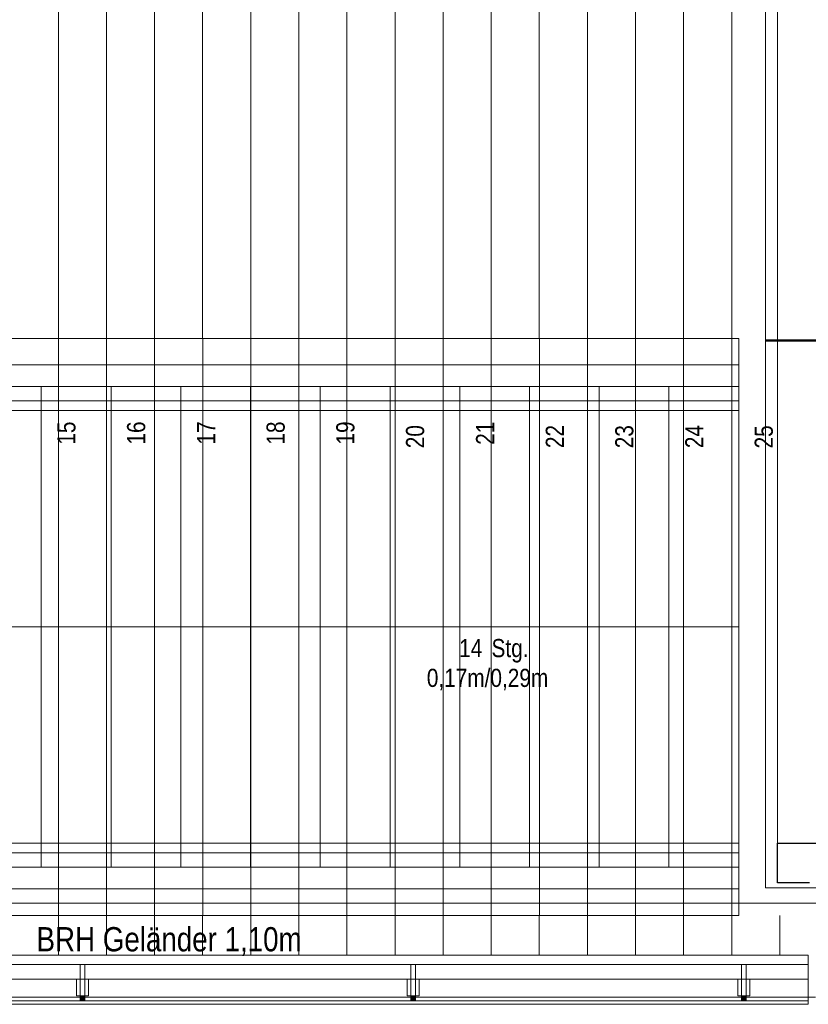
# Model space of a CAD drawing. Extents: x -620 to 300, y 62 to 1107.
# Tile 33 of 256: x -35 to 31, y 204 to 286. Entities that reach past the tile are written whole.
import ezdxf
from ezdxf.lldxf.tags import DXFTag

# ---------------------------------------------------------------- set-up
doc = ezdxf.new("R2010")
doc.units = 0
doc.layers.get('0').update_dxf_attribs({"lineweight": 35})
for name, color, linetype, lineweight, true_color in [('30 -33 Aussenwände- 7 Fassade_ Elemente', 7, 'Continuous', 9, 0x00aacc), ('30 -34 Innenwände- 6 Elemente', 7, 'Continuous', 9, 0xff6633), ('30 -35 Decken- 2.2 Treppen Außen', 7, 'Continuous', 9, 0x009999), ('30 -36 Dächer- 3 Dachbeläge', 7, 'Continuous', 15, 0x9999ff), ('30 -36 Dächer- 4 Dachbekleidungen', 7, 'Continuous', 9, 0xccccff), ('70 -72 Beschriftung- 1 Beschriftung allgemein', 7, 'Continuous', 9, 0xff6633)]:
    doc.layers.add(name, color=color, linetype=linetype, lineweight=lineweight, true_color=true_color)
for name, color, linetype, lineweight in [('60- 61 allgemeine Ausstattung- 4 Terrassen', 7, 'Continuous', 9), ('70 -71 Achsen- 1 Gebäudeachsen', 7, 'STRICHPUNKT2-A06G9FR98I', 18), ('70 -75 Raumstempel- 3 Wandstempel', 7, 'Continuous', 50)]:
    doc.layers.add(name, color=color, linetype=linetype, lineweight=lineweight)
doc.styles.get("Standard").update_dxf_attribs({"font": 'ARIALN.TTF'})
tags = doc.linetypes.add('grob-A06G9FRA8I', pattern=[14, 3, -8, 3]).pattern_tags.tags
tags[8:9] = [DXFTag(74, 4), DXFTag(75, 0), DXFTag(340, '0'), DXFTag(46, 0.0), DXFTag(50, 0.0), DXFTag(44, 0.0), DXFTag(45, 0.0)]
tags[6:7] = [DXFTag(74, 4), DXFTag(75, 0), DXFTag(340, '0'), DXFTag(46, 0.0), DXFTag(50, 0.0), DXFTag(44, 0.0), DXFTag(45, 0.0)]
tags[4:5] = [DXFTag(74, 4), DXFTag(75, 0), DXFTag(340, '0'), DXFTag(46, 0.0), DXFTag(50, 0.0), DXFTag(44, 0.0), DXFTag(45, 0.0)]
tags = doc.linetypes.add('STRICHPUNKT2-A06G9FR98I', pattern=[12.7, 6.35, -3.175, 0, -3.175]).pattern_tags.tags
tags[10:11] = [DXFTag(74, 4), DXFTag(75, 0), DXFTag(340, '0'), DXFTag(46, 0.0), DXFTag(50, 0.0), DXFTag(44, 0.0), DXFTag(45, 0.0)]
tags[8:9] = [DXFTag(74, 4), DXFTag(75, 0), DXFTag(340, '0'), DXFTag(46, 0.0), DXFTag(50, 0.0), DXFTag(44, 0.0), DXFTag(45, 0.0)]
tags[6:7] = [DXFTag(74, 4), DXFTag(75, 0), DXFTag(340, '0'), DXFTag(46, 0.0), DXFTag(50, 0.0), DXFTag(44, 0.0), DXFTag(45, 0.0)]
tags[4:5] = [DXFTag(74, 4), DXFTag(75, 0), DXFTag(340, '0'), DXFTag(46, 0.0), DXFTag(50, 0.0), DXFTag(44, 0.0), DXFTag(45, 0.0)]

# ---------------------------------------------------------------- blocks, each defined once
blk = doc.blocks.new('Referenz-A06G9FRB8I')
at = {"layer": '30 -33 Aussenwände- 7 Fassade_ Elemente', "color": 0, "linetype": 'Continuous', "ltscale": 0.13}
for p, q in [((27.485, 375.653), (27.485, 213.353)), ((28.485, 217.053), (28.485, 372.053)), ((32.325, 217.053), (28.485, 217.053)), ((27.485, 213.353), (32.325, 213.353)), ((31.625, 204.253), (-395.176, 204.253))]:
    blk.add_line(p, q, dxfattribs=at)
at = {"layer": '30 -33 Aussenwände- 7 Fassade_ Elemente', "color": 0, "linetype": 'Continuous', "lineweight": -2, "ltscale": 0.25}
for p, q in [((28.485, 217.053), (32.325, 217.053)), ((28.485, 213.753), (28.485, 217.053)), ((31.125, 213.753), (28.485, 213.753))]:
    blk.add_line(p, q, dxfattribs=at)
at = {"layer": '30 -34 Innenwände- 6 Elemente', "color": 0, "linetype": 'Continuous', "ltscale": 0.13}
for p, q in [((31.025, 207.753), (-399.376, 207.753)), ((31.025, 206.953), (31.025, 207.753)), ((-398.576, 206.953), (31.025, 206.953)), ((31.025, 205.753), (-397.376, 205.753)), ((31.025, 203.953), (31.025, 205.753)), ((-395.576, 203.953), (31.025, 203.953))]:
    blk.add_line(p, q, dxfattribs=at)
at = {"layer": '30 -35 Decken- 2.2 Treppen Außen', "color": 0, "linetype": 'grob-A06G9FRA8I', "ltscale": 0.13}
for p, q in [((25.245, 259.053), (-101.154, 259.053)), ((25.245, 211.053), (25.245, 259.053)), ((25.245, 255.053), (25.245, 259.053)), ((-101.622, 256.853), (25.245, 256.853)), ((25.245, 256.853), (25.245, 255.053)), ((-102.004, 255.053), (25.245, 255.053)), ((-38.555, 255.053), (-32.755, 255.053)), ((-32.755, 255.053), (-26.955, 255.053)), ((-32.755, 215.053), (-32.755, 255.053)), ((-26.955, 255.053), (-21.155, 255.053)), ((-26.955, 215.053), (-26.955, 255.053)), ((-21.155, 255.053), (-15.355, 255.053)), ((-21.155, 215.053), (-21.155, 255.053)), ((-15.355, 255.053), (-9.555, 255.053)), ((-15.355, 215.053), (-15.355, 255.053)), ((-9.555, 255.053), (-3.755, 255.053)), ((-9.555, 215.053), (-9.555, 255.053)), ((-3.755, 255.053), (2.045, 255.053)), ((-3.755, 215.053), (-3.755, 255.053)), ((2.045, 255.053), (7.845, 255.053)), ((2.045, 215.053), (2.045, 255.053)), ((7.845, 255.053), (13.645, 255.053)), ((7.845, 215.053), (7.845, 255.053)), ((13.645, 215.053), (13.645, 255.053)), ((13.645, 255.053), (19.445, 255.053)), ((19.445, 215.053), (19.445, 255.053)), ((19.445, 255.053), (25.245, 255.053)), ((-102.259, 253.853), (25.245, 253.853)), ((25.245, 253.853), (25.245, 253.053)), ((25.245, 253.053), (-102.429, 253.053)), ((-106.255, 235.053), (25.245, 235.053)), ((-110.252, 216.253), (25.245, 216.253)), ((25.245, 217.053), (-110.081, 217.053)), ((25.245, 216.253), (25.245, 217.053)), ((25.245, 215.053), (-110.507, 215.053)), ((-38.555, 215.053), (-32.755, 215.053)), ((-32.755, 215.053), (-26.955, 215.053)), ((-26.955, 215.053), (-21.155, 215.053)), ((-21.155, 215.053), (-15.355, 215.053)), ((-15.355, 215.053), (-9.555, 215.053)), ((-9.555, 215.053), (-3.755, 215.053)), ((-3.755, 215.053), (2.045, 215.053)), ((2.045, 215.053), (7.845, 215.053)), ((7.845, 215.053), (13.645, 215.053)), ((13.645, 215.053), (19.445, 215.053)), ((19.445, 215.053), (25.245, 215.053)), ((25.245, 211.053), (25.245, 215.053)), ((25.245, 213.253), (25.245, 215.053)), ((-110.889, 213.253), (25.245, 213.253)), ((-111.357, 211.053), (25.245, 211.053))]:
    blk.add_line(p, q, dxfattribs=at)
at = {"layer": '30 -36 Dächer- 3 Dachbeläge', "color": 0, "linetype": 'Continuous', "ltscale": 0.15}
for p, q in [((-398.576, 206.953), (31.025, 206.953)), ((31.025, 206.953), (31.025, 203.653)), ((31.025, 203.653), (-398.576, 203.653))]:
    blk.add_line(p, q, dxfattribs=at)
at = {"layer": '30 -36 Dächer- 3 Dachbeläge', "color": 0, "lineweight": 9}
for p, q in [((-29.125, 204.353), (-29.525, 204.353)), ((-29.525, 204.353), (-29.525, 203.953)), ((-29.125, 203.953), (-29.125, 204.353)), ((-1.625, 204.353), (-2.025, 204.353)), ((-2.025, 204.353), (-2.025, 203.953)), ((-1.625, 203.953), (-1.625, 204.353)), ((25.875, 204.353), (25.475, 204.353)), ((25.475, 204.353), (25.475, 203.953)), ((25.875, 203.953), (25.875, 204.353))]:
    blk.add_line(p, q, dxfattribs=at)
at = {"layer": '30 -36 Dächer- 3 Dachbeläge', "color": 0, "lineweight": 0}
for points in [[(-29.525, 203.953), (-29.525, 204.353), (-29.125, 203.953)], [(-29.125, 203.953), (-29.525, 204.353), (-29.125, 204.353)], [(-2.025, 203.953), (-2.025, 204.353), (-1.625, 203.953)], [(-1.625, 203.953), (-2.025, 204.353), (-1.625, 204.353)], [(25.475, 203.953), (25.475, 204.353), (25.875, 203.953)], [(25.875, 203.953), (25.475, 204.353), (25.875, 204.353)]]:
    blk.add_solid(points, dxfattribs=at)
at = {"layer": '30 -36 Dächer- 4 Dachbekleidungen', "color": 0, "linetype": 'Continuous', "ltscale": 0.13}
for p, q in [((31.025, 207.753), (-399.376, 207.753)), ((31.025, 206.953), (31.025, 207.753)), ((-398.576, 206.953), (31.025, 206.953)), ((-29.125, 206.953), (-29.525, 206.953)), ((-29.525, 206.953), (-29.525, 205.753)), ((-29.125, 205.753), (-29.125, 206.953)), ((-1.625, 206.953), (-2.025, 206.953)), ((-2.025, 206.953), (-2.025, 205.753)), ((-1.625, 205.753), (-1.625, 206.953)), ((25.875, 206.953), (25.475, 206.953)), ((25.475, 206.953), (25.475, 205.753)), ((25.875, 205.753), (25.875, 206.953)), ((31.025, 205.753), (-397.376, 205.753)), ((-29.825, 205.753), (-29.825, 204.353)), ((-29.525, 204.353), (-29.525, 205.753)), ((-29.125, 205.753), (-29.125, 204.353)), ((-28.825, 205.753), (-28.825, 204.353)), ((-2.325, 205.753), (-2.325, 204.353)), ((-2.025, 204.353), (-2.025, 205.753)), ((-1.625, 205.753), (-1.625, 204.353)), ((-1.325, 205.753), (-1.325, 204.353)), ((25.175, 205.753), (25.175, 204.353)), ((25.475, 204.353), (25.475, 205.753)), ((25.875, 205.753), (25.875, 204.353)), ((26.175, 205.753), (26.175, 204.353)), ((31.025, 203.953), (31.025, 205.753)), ((-395.576, 203.953), (31.025, 203.953)), ((-29.825, 204.353), (-29.525, 204.353)), ((-29.125, 204.353), (-29.525, 204.353)), ((-28.825, 204.353), (-29.125, 204.353)), ((-2.325, 204.353), (-2.025, 204.353)), ((-1.625, 204.353), (-2.025, 204.353)), ((-1.325, 204.353), (-1.625, 204.353)), ((25.175, 204.353), (25.475, 204.353)), ((25.875, 204.353), (25.475, 204.353)), ((26.175, 204.353), (25.875, 204.353))]:
    blk.add_line(p, q, dxfattribs=at)
at = {"layer": '60- 61 allgemeine Ausstattung- 4 Terrassen', "color": 0}
for p, q in [((-31.339, 259.053), (-31.339, 328.453)), ((-27.339, 259.053), (-27.339, 328.453)), ((-23.339, 259.053), (-23.339, 328.453)), ((-19.339, 259.053), (-19.339, 328.453)), ((-15.339, 259.053), (-15.339, 328.453)), ((-11.339, 259.053), (-11.339, 328.453)), ((-7.339, 259.053), (-7.339, 328.453)), ((-3.339, 259.053), (-3.339, 328.453)), ((0.661, 259.053), (0.661, 328.453)), ((4.661, 259.053), (4.661, 328.453)), ((8.661, 259.053), (8.661, 328.453)), ((12.661, 259.053), (12.661, 328.453)), ((16.661, 259.053), (16.661, 328.453)), ((20.661, 259.053), (20.661, 328.453)), ((24.661, 259.053), (24.661, 328.453)), ((-31.332, 211.047), (-31.332, 259.053)), ((-27.332, 211.047), (-27.332, 259.053)), ((-23.332, 211.047), (-23.332, 259.053)), ((-19.332, 211.046), (-19.332, 259.053)), ((-15.332, 211.046), (-15.332, 259.053)), ((-11.332, 211.046), (-11.332, 259.053)), ((-7.332, 211.046), (-7.332, 259.053)), ((-3.332, 211.045), (-3.332, 259.053)), ((0.668, 211.045), (0.668, 259.053)), ((4.668, 211.045), (4.668, 259.053)), ((8.668, 211.044), (8.668, 259.053)), ((12.668, 211.044), (12.668, 259.053)), ((16.668, 211.044), (16.668, 259.053)), ((20.668, 211.044), (20.668, 259.053)), ((24.668, 211.043), (24.668, 259.053)), ((-31.339, 207.753), (-31.339, 211.053)), ((-27.339, 207.753), (-27.339, 211.053)), ((-23.339, 207.753), (-23.339, 211.053)), ((-19.339, 207.753), (-19.339, 211.053)), ((-15.339, 207.753), (-15.339, 211.053)), ((-11.339, 207.753), (-11.339, 211.053)), ((-7.339, 207.753), (-7.339, 211.053)), ((-3.339, 207.753), (-3.339, 211.053)), ((0.661, 207.753), (0.661, 211.053)), ((4.661, 207.753), (4.661, 211.053)), ((8.661, 207.753), (8.661, 211.053)), ((12.661, 207.753), (12.661, 211.053)), ((16.661, 207.753), (16.661, 211.053)), ((20.661, 207.753), (20.661, 211.053)), ((24.661, 207.753), (24.661, 211.053)), ((28.661, 207.753), (28.661, 211.053))]:
    blk.add_line(p, q, dxfattribs=at)
at = {"layer": '60- 61 allgemeine Ausstattung- 4 Terrassen', "color": 0, "linetype": 'Continuous', "lineweight": 18, "ltscale": 0.18}
blk.add_line((31.625, 204.253), (-395.176, 204.253), dxfattribs=at)
at = {"layer": '70 -71 Achsen- 1 Gebäudeachsen', "color": 0, "linetype": 'STRICHPUNKT2-A06G9FR98I', "ltscale": 0.18}
blk.add_line((-538.628, 212.053), (75.968, 212.053), dxfattribs=at)
at = {"layer": '70 -75 Raumstempel- 3 Wandstempel', "color": 0, "linetype": 'Continuous', "ltscale": 0.5}
blk.add_line((41.925, 258.885), (27.485, 258.885), dxfattribs=at)
at = {"layer": '30 -35 Decken- 2.2 Treppen Außen', "color": 0, "linetype": 'ByBlock', "ltscale": 0.13, "char_height": 1.51033, "attachment_point": 1}
for s, insert, rotation in [('{\\fArial Narrow;15}', (-31.426, 250.205), 90.001), ('{\\fArial Narrow;16}', (-25.626, 250.217), 90.001), ('{\\fArial Narrow;17}', (-19.802, 250.217), 90.001), ('{\\fArial Narrow;18}', (-14.026, 250.214), 90.001), ('{\\fArial Narrow;19}', (-8.226, 250.217), 90.001), ('{\\fArial Narrow;21}', (3.398, 250.199), 90.001), ('{\\fArial Narrow;20}', (-2.426, 249.912), 90.001), ('{\\fArial Narrow;22}', (9.198, 249.924), 90.001), ('{\\fArial Narrow;23}', (14.974, 249.909), 90.001), ('{\\fArial Narrow;24}', (20.798, 249.915), 90.001), ('{\\fArial Narrow;25}', (26.574, 249.897), 90.001), ('{\\fArial Narrow;14}', (1.994, 234.043), 0.001), ('{\\fArial Narrow;Stg.}', (4.688, 234.043), 0.001), ('{\\fArial Narrow;0,17m/0,29m}', (-0.693, 231.565), 0.001)]:
    blk.add_mtext(s, dxfattribs=dict(at, insert=insert, rotation=rotation))
at = {"layer": '70 -72 Beschriftung- 1 Beschriftung allgemein', "color": 0, "linetype": 'Continuous', "ltscale": 0.13, "insert": (-33.154, 210.073), "char_height": 2.01377, "attachment_point": 1}
blk.add_mtext('{\\fArial Narrow;BRH Geländer 1,10m}', dxfattribs=at)

msp = doc.modelspace()

# ---------------------------------------------------------------- block references
at = {"color": 8, "lineweight": 25, "ltscale": 0.25, "true_color": 0x808080}
msp.add_blockref('Referenz-A06G9FRB8I', (0, 0), dxfattribs=at)

doc.saveas('drawing.dxf')
